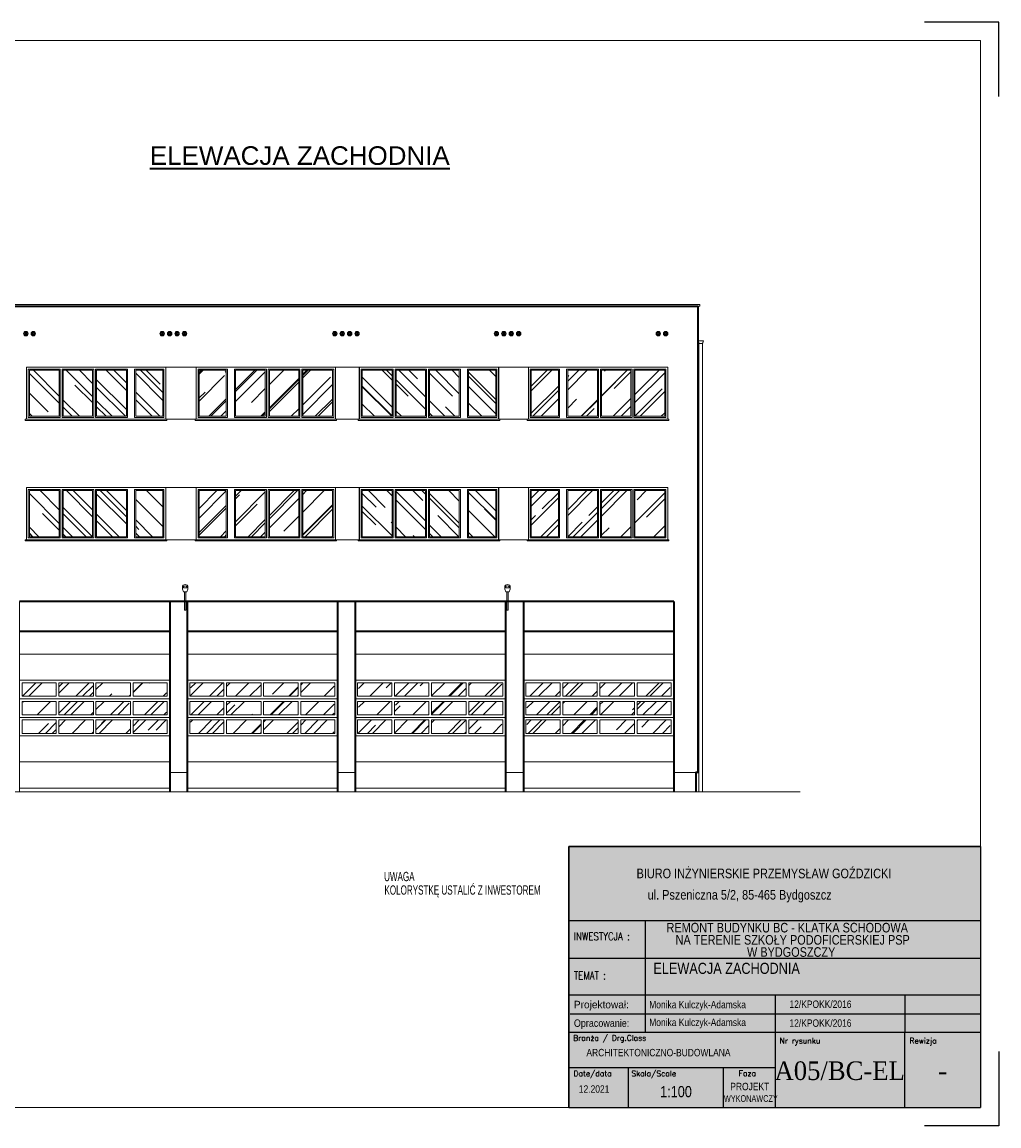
# Model space of a CAD drawing. Header units: millimetres. Extents: x -8040 to 8760, y -10081 to -7111.
# Tile 21 of 21: x 6131 to 8760, y -10081 to -7111. Entities that reach past the tile are written whole.
import ezdxf
from ezdxf.enums import TextEntityAlignment as Align

# ---------------------------------------------------------------- set-up
doc = ezdxf.new("R2010")
doc.units = ezdxf.units.MM
for name, color, linetype, lineweight in [('BA_txs', 2, 'Continuous', 18), ('M_Ramki do druku', 7, 'Continuous', 18), ('M_Ramki rysunków', 2, 'Continuous', 18), ('M_Teksty duże', 3, 'Continuous', 35), ('PG_SCHODY', 2, 'Continuous', 18), ('PG_SZRAF', 1, 'Continuous', 18), ('PG_WIDOKOWE_CIENKIE', 1, 'Continuous', 18), ('PG_ŚCIANY_SŁUPY', 4, 'Continuous', 35), ('Przekrojowa', 60, 'Continuous', 18), ('TABC', 1, 'Continuous', 18), ('TABELKA', 7, 'Continuous', 18)]:
    doc.layers.add(name, color=color, linetype=linetype, lineweight=lineweight)
doc.styles.add('BIKTS', font='bikromsw.shx', dxfattribs={"width": 0.85})
doc.styles.add('MCAD_TD', font='arial.ttf')
doc.styles.add('ROMANC', font='times.ttf', dxfattribs={"height": 20})
doc.styles.add('ROMANS', font='bikromsw.shx', dxfattribs={"width": 0.8})
doc.styles.add('SIMPLEX', font='SIMPLEX')
pattern_1 = [(45, (5984.445, -1816.78), (64.6578, 172.421), [1143, -152.4, 381, -76.2]), (45, (6029.17, -1718.18), (-125.544, 17.781), [228.6, -25.146, 457.2, -57.15]), (45, (5965.587, -1744.043), (244.0834, 316.2846), [609.6, -106.68, 304.8, -76.2])]

# ---------------------------------------------------------------- blocks, each defined once
blk = doc.blocks.new('brama poz')
at = {"layer": 'PG_SZRAF'}
h = blk.add_hatch(dxfattribs=at)
h.set_pattern_fill('AR-RROOF', color=256, scale=3, angle=45)
h.set_pattern_definition(pattern_1)
h.paths.add_polyline_path([(7579, -3965.5), (7489.5, -3965.5), (7489.5, -4001.5), (7579, -4001.5)])
h = blk.add_hatch(dxfattribs=at)
h.set_pattern_fill('AR-RROOF', color=256, scale=3, angle=45)
h.set_pattern_definition(pattern_1)
h.paths.add_polyline_path([(7679, -3965.5), (7586, -3965.5), (7586, -4001.5), (7679, -4001.5)])
h = blk.add_hatch(dxfattribs=at)
h.set_pattern_fill('AR-RROOF', color=256, scale=3, angle=45)
h.set_pattern_definition(pattern_1)
h.paths.add_polyline_path([(7779, -3965.5), (7686, -3965.5), (7686, -4001.5), (7779, -4001.5)])
h = blk.add_hatch(dxfattribs=at)
h.set_pattern_fill('AR-RROOF', color=256, scale=3, angle=45)
h.set_pattern_definition(pattern_1)
h.paths.add_polyline_path([(7875.5, -3965.5), (7786, -3965.5), (7786, -4001.5), (7875.5, -4001.5)])
h = blk.add_hatch(dxfattribs=at)
h.set_pattern_fill('AR-RROOF', color=256, scale=3, angle=45)
h.set_pattern_definition(pattern_1)
h.paths.add_polyline_path([(7579, -4015.5), (7489.5, -4015.5), (7489.5, -4051.5), (7579, -4051.5)])
h = blk.add_hatch(dxfattribs=at)
h.set_pattern_fill('AR-RROOF', color=256, scale=3, angle=45)
h.set_pattern_definition(pattern_1)
h.paths.add_polyline_path([(7679, -4015.5), (7586, -4015.5), (7586, -4051.5), (7679, -4051.5)])
h = blk.add_hatch(dxfattribs=at)
h.set_pattern_fill('AR-RROOF', color=256, scale=3, angle=45)
h.set_pattern_definition(pattern_1)
h.paths.add_polyline_path([(7779, -4015.5), (7686, -4015.5), (7686, -4051.5), (7779, -4051.5)])
h = blk.add_hatch(dxfattribs=at)
h.set_pattern_fill('AR-RROOF', color=256, scale=3, angle=45)
h.set_pattern_definition(pattern_1)
h.paths.add_polyline_path([(7875.5, -4015.5), (7786, -4015.5), (7786, -4051.5), (7875.5, -4051.5)])
h = blk.add_hatch(dxfattribs=at)
h.set_pattern_fill('AR-RROOF', color=256, scale=3, angle=45)
h.set_pattern_definition(pattern_1)
h.paths.add_polyline_path([(7579, -4065.5), (7489.5, -4065.5), (7489.5, -4101.5), (7579, -4101.5)])
h = blk.add_hatch(dxfattribs=at)
h.set_pattern_fill('AR-RROOF', color=256, scale=3, angle=45)
h.set_pattern_definition(pattern_1)
h.paths.add_polyline_path([(7679, -4065.5), (7586, -4065.5), (7586, -4101.5), (7679, -4101.5)])
h = blk.add_hatch(dxfattribs=at)
h.set_pattern_fill('AR-RROOF', color=256, scale=3, angle=45)
h.set_pattern_definition(pattern_1)
h.paths.add_polyline_path([(7779, -4065.5), (7686, -4065.5), (7686, -4101.5), (7779, -4101.5)])
h = blk.add_hatch(dxfattribs=at)
h.set_pattern_fill('AR-RROOF', color=256, scale=3, angle=45)
h.set_pattern_definition(pattern_1)
h.paths.add_polyline_path([(7875.5, -4065.5), (7786, -4065.5), (7786, -4101.5), (7875.5, -4101.5)])
for p, q in [((7480, -3958.5), (7885, -3958.5)), ((7487, -3965.5), (7579, -3965.5)), ((7487, -3965.5), (7487, -4001.5)), ((7579, -3965.5), (7579, -4001.5)), ((7586, -3965.5), (7679, -3965.5)), ((7586, -3965.5), (7586, -4001.5)), ((7679, -3965.5), (7679, -4001.5)), ((7686, -3965.5), (7779, -3965.5)), ((7686, -3965.5), (7686, -4001.5)), ((7779, -3965.5), (7779, -4001.5)), ((7786, -3965.5), (7878, -3965.5)), ((7786, -3965.5), (7786, -4001.5)), ((7878, -4001.5), (7878, -3965.5)), ((7480, -4008.5), (7885, -4008.5)), ((7487, -4001.5), (7579, -4001.5)), ((7586, -4001.5), (7679, -4001.5)), ((7686, -4001.5), (7779, -4001.5)), ((7786, -4001.5), (7878, -4001.5)), ((7487, -4015.5), (7579, -4015.5)), ((7487, -4015.5), (7487, -4051.5)), ((7579, -4015.5), (7579, -4051.5)), ((7586, -4015.5), (7679, -4015.5)), ((7586, -4015.5), (7586, -4051.5)), ((7679, -4015.5), (7679, -4051.5)), ((7686, -4015.5), (7779, -4015.5)), ((7686, -4015.5), (7686, -4051.5)), ((7779, -4015.5), (7779, -4051.5)), ((7786, -4015.5), (7878, -4015.5)), ((7786, -4015.5), (7786, -4051.5)), ((7878, -4051.5), (7878, -4015.5)), ((7480, -4058.5), (7885, -4058.5)), ((7487, -4051.5), (7579, -4051.5)), ((7487, -4065.5), (7579, -4065.5)), ((7487, -4065.5), (7487, -4101.5)), ((7579, -4065.5), (7579, -4101.5)), ((7586, -4051.5), (7679, -4051.5)), ((7586, -4065.5), (7679, -4065.5)), ((7586, -4065.5), (7586, -4101.5)), ((7679, -4065.5), (7679, -4101.5)), ((7686, -4051.5), (7779, -4051.5)), ((7686, -4065.5), (7779, -4065.5)), ((7686, -4065.5), (7686, -4101.5)), ((7779, -4065.5), (7779, -4101.5)), ((7786, -4051.5), (7878, -4051.5)), ((7786, -4065.5), (7878, -4065.5)), ((7786, -4065.5), (7786, -4101.5)), ((7878, -4101.5), (7878, -4065.5)), ((7480, -4108.5), (7885, -4108.5)), ((7487, -4101.5), (7579, -4101.5)), ((7586, -4101.5), (7679, -4101.5)), ((7586, -4101.5), (7679, -4101.5)), ((7686, -4101.5), (7779, -4101.5)), ((7786, -4101.5), (7878, -4101.5)), ((7480, -4178.5), (7885, -4178.5))]:
    blk.add_line(p, q, dxfattribs=at)
at = {"layer": 'PG_WIDOKOWE_CIENKIE'}
for p, q in [((7885, -3828.5), (7480, -3828.5)), ((7480, -3888.5), (7885, -3888.5)), ((7480, -4248.5), (7885, -4248.5))]:
    blk.add_line(p, q, dxfattribs=at)
blk.add_lwpolyline([(7480, -4258.5), (7885, -4258.5), (7885, -3746.5), (7480, -3746.5)], close=True, dxfattribs=at)
blk.add_lwpolyline([(7885, -3771.5), (7885, -4258.5)], dxfattribs=at)
blk = doc.blocks.new('OKNO_375x140')
at = {"layer": 'PG_SZRAF'}
h = blk.add_hatch(dxfattribs=at)
h.set_pattern_fill('AR-RROOF', color=256, scale=3, angle=45)
h.set_pattern_definition([(45, (5082.105, -4043.91), (64.6578, 172.4209), [1143, -152.4, 381, -76.2]), (45, (5126.83, -3945.31), (-125.544, 17.781), [228.6, -25.146, 457.2, -57.15]), (45, (5063.247, -3971.174), (244.08336, 316.2846), [609.6, -106.68, 304.8, -76.2])])
h.paths.add_polyline_path([(7780.5, -8047.7), (7860.5, -8047.7), (7860.5, -8171.7), (7780.5, -8171.7)])
h.paths.add_polyline_path([(7769.5, -8171.7), (7690.5, -8171.7), (7690.5, -8047.7), (7769.5, -8047.7)])
h.paths.add_polyline_path([(7679.5, -8171.7), (7599.5, -8171.7), (7599.5, -8047.7), (7679.5, -8047.7)])
h.paths.add_polyline_path([(7574.5, -8171.7), (7501.5, -8171.7), (7501.5, -8047.7), (7574.5, -8047.7)])
at = {"layer": 'PG_WIDOKOWE_CIENKIE'}
for p, q in [((7868.5, -8039.7), (7493.5, -8039.7)), ((7493.5, -8039.7), (7493.5, -8179.7)), ((7577.5, -8044.7), (7498.5, -8044.7)), ((7498.5, -8044.7), (7498.5, -8174.7)), ((7574.5, -8047.7), (7501.5, -8047.7)), ((7501.5, -8047.7), (7501.5, -8171.7)), ((7574.5, -8171.7), (7574.5, -8047.7)), ((7577.5, -8174.7), (7577.5, -8044.7)), ((7682.5, -8044.7), (7596.5, -8044.7)), ((7596.5, -8174.7), (7596.5, -8044.7)), ((7679.5, -8047.7), (7599.5, -8047.7)), ((7599.5, -8171.7), (7599.5, -8047.7)), ((7679.5, -8171.7), (7679.5, -8047.7)), ((7682.5, -8174.7), (7682.5, -8044.7)), ((7772.5, -8044.7), (7687.5, -8044.7)), ((7687.5, -8174.7), (7687.5, -8044.7)), ((7769.5, -8047.7), (7690.5, -8047.7)), ((7690.5, -8171.7), (7690.5, -8047.7)), ((7769.5, -8171.7), (7769.5, -8047.7)), ((7772.5, -8174.7), (7772.5, -8044.7)), ((7777.5, -8174.7), (7777.5, -8044.7)), ((7780.5, -8171.7), (7780.5, -8047.7)), ((7860.5, -8047.7), (7780.5, -8047.7)), ((7860.5, -8171.7), (7860.5, -8047.7)), ((7863.5, -8174.7), (7863.5, -8044.7)), ((7868.5, -8179.7), (7868.5, -8039.7)), ((7493.5, -8179.7), (7868.5, -8179.7)), ((7498.5, -8174.7), (7577.5, -8174.7)), ((7501.5, -8171.7), (7574.5, -8171.7)), ((7596.5, -8174.7), (7682.5, -8174.7)), ((7599.5, -8171.7), (7679.5, -8171.7)), ((7687.5, -8174.7), (7772.5, -8174.7)), ((7690.5, -8171.7), (7769.5, -8171.7)), ((7777.5, -8174.7), (7863.5, -8174.7)), ((7780.5, -8171.7), (7860.5, -8171.7))]:
    blk.add_line(p, q, dxfattribs=at)
blk.add_lwpolyline([(7777.5, -8044.7), (7863.5, -8044.7)], dxfattribs=at)
blk.add_lwpolyline([(7490.5, -8179.7), (7490.5, -8182.7), (7871.5, -8182.7), (7871.5, -8179.7)], close=True, dxfattribs=at)
blk = doc.blocks.new('Znacznik_narozny')
at = {"layer": 'M_Ramki do druku', "lineweight": -2}
blk.add_lwpolyline([(0, -20), (0, 0), (20, 0)], dxfattribs=at)
blk = doc.blocks.new('A$C38c5ed0e')
at = {"true_color": 0xffffff}
h = blk.add_hatch(color=7, dxfattribs=at)
h.dxf.hatch_style = 1
h.paths.add_polyline_path([(1107.2, 702), (0, 702), (0, 0), (1107.2, 0)])
at = {"layer": 'Przekrojowa', "color": 18, "lineweight": 30, "true_color": 0x000000}
for p, q in [((0, 0), (0, 702)), ((0, 702), (1107.2, 702))]:
    blk.add_line(p, q, dxfattribs=at)
blk = doc.blocks.new('TAB-SP')
at = {"color": 18, "true_color": 0x000000}
for p, q in [((-5536, 0), (-5536, 3510)), ((-5536, 3510), (0, 3510)), ((0, 3510), (0, 0)), ((-4506, 2008), (-4506, 2508)), ((-5536, 2008), (0, 2008)), ((-4506, 1014), (-4506, 2025)), ((-2760, 1508), (-2760, 531)), ((-1014, 1508), (-1014, 1008)), ((-5520, 1258), (0, 1258)), ((0, 1008), (-5536, 1008)), ((-4506, 1008), (-4506, 1014)), ((-1014, 0), (-1014, 1008)), ((-5536, 0), (0, 0))]:
    blk.add_line(p, q, dxfattribs=at)
at = {"color": 18, "linetype": 'Continuous', "true_color": 0x000000}
for p, q in [((0, 2508), (-5536, 2508)), ((0, 1508), (-5536, 1508)), ((-2760, 531), (-5536, 531)), ((-4733, 0), (-4733, 531)), ((-3457, 0), (-3457, 531)), ((-2760, 531), (-2760, 0))]:
    blk.add_line(p, q, dxfattribs=at)
at = {"color": 18, "true_color": 0x000000, "style": 'ROMANS'}
for s, width, p, p2 in [('Projektował: ', 0.750949, (-5470, 1333), (-4691, 1333)), ('Opracowanie: ', 0.711769, (-5470, 1083), (-4691, 1083))]:
    blk.add_text(s, height=100, dxfattribs=dict(at, width=width)).set_placement(p, p2, align=Align.FIT)
at = {"color": 18, "true_color": 0x000000, "style": 'BIKTS', "width": 0.85}
for tag, p, height in [('TEMAT1', (-4383, 1811), 150), ('TEMAT2', (-4383, 1591), 150), ('PROJEKTOWAł1', (-4383, 1336), 100), ('UPR.NR1', (-2569, 1341), 100), ('PROJEKTOWAŁ2', (-4383, 1086), 100), ('UPR.NR2', (-2569, 1091), 100), ('BRANżA', (-4783, 686), 100), ('FAZA', (-3199, 242), 100), ('DATA', (-5403, 196), 100), ('SKALA', (-4363, 136), 150), ('UPR.NR4', (-3378, 73), 100)]:
    blk.add_attdef(tag, p, '', height=height, dxfattribs=at)
at = {"color": 18, "true_color": 0x000000, "style": 'ROMANC'}
for tag, p in [('NR', (-2075, 368)), ('REWIZJA', (-508, 368))]:
    blk.add_attdef(tag, text='', height=250, dxfattribs=at).set_placement(p, align=Align.CENTER)
at = {"layer": 'TABC', "color": 18, "linetype": 'Continuous', "true_color": 0x000000, "style": 'SIMPLEX'}
for s, p in [('Branża / Drg.Class', (-5478, 896)), ('Nr rysunku', (-2700, 859)), ('Rewizja', (-954, 859)), ('Date/data', (-5475, 418)), ('Skala/Scale', (-4696, 418)), ('Faza', (-3252, 421))]:
    blk.add_text(s, height=74.6, dxfattribs=at).set_placement(p)
at = {"layer": 'TABELKA', "color": 18, "true_color": 0x000000}
for s, height, style, width, p in [('BIURO INŻYNIERSKIE PRZEMYSŁAW GOŹDZICKI', 128.93, 'BIKTS', 0.85, (-4626, 3082)), ('ul. Pszeniczna 5/2, 85-465 Bydgoszcz', 128.93, 'BIKTS', 0.85, (-4477, 2795)), ('REMONT BUDYNKU BC - KLATKA SCHODOWA ', 128.93, 'BIKTS', 0.85, (-4223, 2353)), ('INWESTYCJA :', 105.6, 'SIMPLEX', 0.8, (-5470, 2248)), ('NA TERENIE SZKOŁY PODOFICERSKIEJ PSP ', 128.93, 'BIKTS', 0.85, (-4101, 2189)), ('TEMAT :', 105.6, 'SIMPLEX', 0.8, (-5470, 1721))]:
    blk.add_text(s, height=height, dxfattribs=dict(at, style=style, width=width)).set_placement(p)
at = {"layer": 'TABELKA', "color": 18, "true_color": 0x000000, "insert": (-3140, 2154), "char_height": 128.93, "width": 1530.26, "attachment_point": 1, "style": 'BIKTS'}
blk.add_mtext('W BYDGOSZCZY', dxfattribs=at)

msp = doc.modelspace()

# ---------------------------------------------------------------- hatches: boundary and pattern name
at = {"layer": 'PG_SZRAF', "true_color": 0x000000}
h = msp.add_hatch(dxfattribs=at)
h.set_pattern_fill('ANSI37', color=18, angle=45)
h.set_pattern_definition([(90, (5079.4453, -4037.9136), (-3.175, 0), []), (180, (5079.4453, -4037.9136), (-2e-16, -3.175), [])])
h.paths.add_polyline_path([(6135, -7949.3, 1), (6147, -7949.3, 1)])
h = msp.add_hatch(dxfattribs=at)
h.set_pattern_fill('ANSI37', color=18, angle=45)
h.set_pattern_definition([(90, (5099.4453, -4037.9136), (-3.175, 0), []), (180, (5099.4453, -4037.9136), (-2e-16, -3.175), [])])
h.paths.add_polyline_path([(6155, -7949.3, 1), (6167, -7949.3, 1)])
h = msp.add_hatch(dxfattribs=at)
h.set_pattern_fill('ANSI37', color=18, angle=45)
h.set_pattern_definition([(90, (5446.476, -4037.9136), (-3.175, 0), []), (180, (5446.476, -4037.9136), (-2e-16, -3.175), [])])
h.paths.add_polyline_path([(6502, -7949.3, 1), (6514, -7949.3, 1)])
h = msp.add_hatch(dxfattribs=at)
h.set_pattern_fill('ANSI37', color=18, angle=45)
h.set_pattern_definition([(90, (5466.476, -4037.9136), (-3.175, 0), []), (180, (5466.476, -4037.9136), (-2e-16, -3.175), [])])
h.paths.add_polyline_path([(6522, -7949.3, 1), (6534, -7949.3, 1)])
h = msp.add_hatch(dxfattribs=at)
h.set_pattern_fill('ANSI37', color=18, angle=45)
h.set_pattern_definition([(90, (5486.476, -4037.9136), (-3.175, 0), []), (180, (5486.476, -4037.9136), (-2e-16, -3.175), [])])
h.paths.add_polyline_path([(6542, -7949.3, 1), (6554, -7949.3, 1)])
h = msp.add_hatch(dxfattribs=at)
h.set_pattern_fill('ANSI37', color=18, angle=45)
h.set_pattern_definition([(90, (5506.476, -4037.9136), (-3.175, 0), []), (180, (5506.476, -4037.9136), (-2e-16, -3.175), [])])
h.paths.add_polyline_path([(6562, -7949.3, 1), (6574, -7949.3, 1)])
h = msp.add_hatch(dxfattribs=at)
h.set_pattern_fill('ANSI37', color=18, angle=45)
h.set_pattern_definition([(90, (5910.976, -4037.9136), (-3.175, 0), []), (180, (5910.976, -4037.9136), (-2e-16, -3.175), [])])
h.paths.add_polyline_path([(6966.5, -7949.3, 1), (6978.5, -7949.3, 1)])
h = msp.add_hatch(dxfattribs=at)
h.set_pattern_fill('ANSI37', color=18, angle=45)
h.set_pattern_definition([(90, (5930.976, -4037.9136), (-3.175, 0), []), (180, (5930.976, -4037.9136), (-2e-16, -3.175), [])])
h.paths.add_polyline_path([(6986.5, -7949.3, 1), (6998.5, -7949.3, 1)])
h = msp.add_hatch(dxfattribs=at)
h.set_pattern_fill('ANSI37', color=18, angle=45)
h.set_pattern_definition([(90, (5950.976, -4037.9136), (-3.175, 0), []), (180, (5950.976, -4037.9136), (-2e-16, -3.175), [])])
h.paths.add_polyline_path([(7006.5, -7949.3, 1), (7018.5, -7949.3, 1)])
h = msp.add_hatch(dxfattribs=at)
h.set_pattern_fill('ANSI37', color=18, angle=45)
h.set_pattern_definition([(90, (5970.976, -4037.9136), (-3.175, 0), []), (180, (5970.976, -4037.9136), (-2e-16, -3.175), [])])
h.paths.add_polyline_path([(7026.5, -7949.3, 1), (7038.5, -7949.3, 1)])
h = msp.add_hatch(dxfattribs=at)
h.set_pattern_fill('ANSI37', color=18, angle=45)
h.set_pattern_definition([(90, (6345.976, -4037.9136), (-3.175, 0), []), (180, (6345.976, -4037.9136), (-2e-16, -3.175), [])])
h.paths.add_polyline_path([(7401.5, -7949.3, 1), (7413.5, -7949.3, 1)])
h = msp.add_hatch(dxfattribs=at)
h.set_pattern_fill('ANSI37', color=18, angle=45)
h.set_pattern_definition([(90, (6365.976, -4037.9136), (-3.175, 0), []), (180, (6365.976, -4037.9136), (-2e-16, -3.175), [])])
h.paths.add_polyline_path([(7421.5, -7949.3, 1), (7433.5, -7949.3, 1)])
h = msp.add_hatch(dxfattribs=at)
h.set_pattern_fill('ANSI37', color=18, angle=45)
h.set_pattern_definition([(90, (6385.976, -4037.9136), (-3.175, 0), []), (180, (6385.976, -4037.9136), (-2e-16, -3.175), [])])
h.paths.add_polyline_path([(7441.5, -7949.3, 1), (7453.5, -7949.3, 1)])
h = msp.add_hatch(dxfattribs=at)
h.set_pattern_fill('ANSI37', color=18, angle=45)
h.set_pattern_definition([(90, (6405.976, -4037.9136), (-3.175, 0), []), (180, (6405.976, -4037.9136), (-2e-16, -3.175), [])])
h.paths.add_polyline_path([(7461.5, -7949.3, 1), (7473.5, -7949.3, 1)])
h = msp.add_hatch(dxfattribs=at)
h.set_pattern_fill('ANSI37', color=18, angle=45)
h.set_pattern_definition([(90, (6781.5068, -4037.9136), (-3.175, 0), []), (180, (6781.5068, -4037.9136), (-2e-16, -3.175), [])])
h.paths.add_polyline_path([(7837.1, -7949.3, 1), (7849.1, -7949.3, 1)])
h = msp.add_hatch(dxfattribs=at)
h.set_pattern_fill('ANSI37', color=18, angle=45)
h.set_pattern_definition([(90, (6801.5068, -4037.9136), (-3.175, 0), []), (180, (6801.5068, -4037.9136), (-2e-16, -3.175), [])])
h.paths.add_polyline_path([(7857.1, -7949.3, 1), (7869.1, -7949.3, 1)])

# ---------------------------------------------------------------- linework, layer by layer
at = {"layer": 'M_Ramki rysunków', "color": 18, "true_color": 0x000000}
msp.add_lwpolyline([(4860, -10031), (4860, -7161), (8710, -7161), (8710, -10031)], close=True, dxfattribs=at)
at = {"layer": 'PG_SCHODY', "color": 18, "true_color": 0x000000}
msp.add_lwpolyline([(5415, -9181.7), (8225.3, -9181.7)], dxfattribs=at)
at = {"layer": 'PG_WIDOKOWE_CIENKIE', "color": 18, "true_color": 0x000000}
for p, q in [((7186.7, -7870.7), (7896, -7870.7)), ((7186.7, -7875.7), (7896, -7875.7)), ((7950, -7968.6), (7965, -7968.6)), ((7952.5, -7974.2), (7952.5, -9181.7)), ((7962.5, -7974.2), (7962.5, -9181.7)), ((6562.7, -8637.1), (6562.3, -8631.8)), ((6565.3, -8633), (6564.8, -8631.2)), ((6565.3, -8633), (6573.7, -8633)), ((6573.7, -8633), (6574.8, -8631.2)), ((6576.9, -8637.1), (6577.2, -8631.8)), ((7430.2, -8637.1), (7429.9, -8631.8)), ((7433.4, -8633), (7432.3, -8631.2)), ((7441.8, -8633), (7433.4, -8633)), ((7441.8, -8633), (7442.3, -8631.2)), ((7444.4, -8637.1), (7444.8, -8631.8)), ((6565.3, -8643.9), (6574.2, -8643.9)), ((6567.7, -8643.9), (6567.7, -8693.2)), ((6571.8, -8643.9), (6571.8, -8693.2)), ((7441.8, -8643.9), (7432.9, -8643.9)), ((7435.3, -8643.9), (7435.3, -8693.2)), ((7439.4, -8643.9), (7439.4, -8693.2)), ((6567.7, -8693.2), (6571.8, -8693.2)), ((7439.4, -8693.2), (7435.3, -8693.2)), ((6123.8, -8748.7), (6528.8, -8748.7)), ((6575, -8748.7), (6980, -8748.7)), ((7027, -8748.7), (7432, -8748.7)), ((7480, -8748.7), (7885, -8748.7)), ((7485, -8751.7), (7885, -8751.7)), ((6575, -9129.7), (6528.8, -9129.7)), ((7027, -9129.7), (6980, -9129.7)), ((7480, -9129.7), (7432, -9129.7)), ((7950, -9129.7), (7885, -9129.7))]:
    msp.add_line(p, q, dxfattribs=at)
for points in [[(7955, -7870.7), (6038.5, -7870.7)], [(7955, -7875.7), (6038.5, -7875.7)], [(6565.3, -8643.9), (6562.7, -8637.1)], [(6574.2, -8643.9), (6576.9, -8637.1)], [(7432.9, -8643.9), (7430.2, -8637.1)], [(7441.8, -8643.9), (7444.4, -8637.1)]]:
    msp.add_lwpolyline(points, dxfattribs=at)
for points in [[(6038.5, -7870.7), (7955, -7870.7), (7955, -7875.7), (6038.5, -7875.7)], [(6517.5, -8039.7), (6599.5, -8039.7), (6599.5, -8179.7), (6517.5, -8179.7)], [(6974.5, -8039.7), (7038.5, -8039.7), (7038.5, -8179.7), (6974.5, -8179.7)], [(7413.5, -8039.7), (7493.5, -8039.7), (7493.5, -8179.7), (7413.5, -8179.7)], [(6517.5, -8363.7), (6599.5, -8363.7), (6599.5, -8503.7), (6517.5, -8503.7)], [(6974.5, -8363.7), (7038.5, -8363.7), (7038.5, -8503.7), (6974.5, -8503.7)], [(7413.5, -8363.7), (7493.5, -8363.7), (7493.5, -8503.7), (7413.5, -8503.7)]]:
    msp.add_lwpolyline(points, close=True, dxfattribs=at)
for centre in [(6141, -7949.3), (6161, -7949.3), (6508, -7949.3), (6528, -7949.3), (6548, -7949.3), (6568, -7949.3), (6972.5, -7949.3), (6992.5, -7949.3), (7012.5, -7949.3), (7032.5, -7949.3), (7407.5, -7949.3), (7427.5, -7949.3), (7447.5, -7949.3), (7467.5, -7949.3), (7843.1, -7949.3), (7863.1, -7949.3)]:
    msp.add_circle(centre, 6, dxfattribs=at)
for centre, radius, start, end in [((7957.5, -7968.6), 7.5, 180, 0), ((6569.8, -8631.7), 7.45, 0.528, 180.5107), ((6569.8, -8632.8), 5.26, 17.7402, 162.2598), ((7437.3, -8631.7), 7.45, 359.4893, 179.472), ((7437.3, -8632.8), 5.26, 17.7402, 162.2598)]:
    msp.add_arc(centre, radius, start, end, dxfattribs=at)
at = {"layer": 'PG_ŚCIANY_SŁUPY', "color": 18, "true_color": 0x000000}
for points in [[(6043.5, -7875.7), (7950, -7875.7)], [(7950, -7875.7), (7950, -9129.7), (7944.5, -9129.7), (7944.5, -9181.7)], [(7885, -8669.7), (6123.8, -8669.7)], [(6528.8, -8669.7), (6528.8, -9181.7)], [(6575, -8669.7), (6575, -9181.7)], [(6980, -8669.7), (6980, -9181.7)], [(7027, -8669.7), (7027, -9181.7)], [(7432, -8669.7), (7432, -9181.7)], [(7480, -8669.7), (7480, -9181.7)], [(7885, -8669.7), (7885, -9181.7)]]:
    msp.add_lwpolyline(points, dxfattribs=at)

# ---------------------------------------------------------------- block references
at = {"color": 18, "true_color": 0x000000, "xscale": -1}
for p in [(14011.1, 0), (14907.1, 0), (14011.1, -324), (14907.1, -324)]:
    msp.add_blockref('OKNO_375x140', p, dxfattribs=at)
at = {"color": 18, "true_color": 0x000000}
for p in [(-894, 0), (0, 0), (-894, -324), (0, -324)]:
    msp.add_blockref('OKNO_375x140', p, dxfattribs=at)
ref = msp.add_blockref('TAB-SP', (8710, -10031), dxfattribs=dict(at, xscale=0.1999999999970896, yscale=0.1999999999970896, zscale=0.1999999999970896))
ref.add_attrib('TEMAT1', 'ELEWACJA ZACHODNIA', (7830.1, -9672), dxfattribs={"color": 250, "height": 30, "style": 'BIKTS', "width": 0.85})
ref.add_attrib('PROJEKTOWAł1', 'Monika Kulczyk-Adamska', (7818.8, -9812.3), dxfattribs={"color": 250, "height": 20, "style": 'BIKTS', "width": 0.85})
ref.add_attrib('UPR.NR1', '12/KPOKK/2016', (8196.3, -9814.3), dxfattribs={"color": 250, "height": 20, "style": 'BIKTS', "width": 0.85})
ref.add_attrib('PROJEKTOWAł2', 'Monika Kulczyk-Adamska', (7818.8, -9764.5), dxfattribs={"color": 250, "height": 20, "style": 'BIKTS', "width": 0.85})
ref.add_attrib('UPR.NR2', '12/KPOKK/2016', (8196.3, -9763.5), dxfattribs={"color": 250, "height": 20, "style": 'BIKTS', "width": 0.85})
ref.add_attrib('UPR.NR4', 'WYKONAWCZY', (8019.8, -10016.3), dxfattribs={"color": 250, "height": 18, "style": 'BIKTS', "width": 0.75})
ref.add_attrib('BRANżA', 'ARCHITEKTONICZNO-BUDOWLANA', (7649.8, -9893.7), dxfattribs={"color": 250, "height": 20, "style": 'BIKTS', "width": 0.85})
ref.add_attrib('DATA', '12.2021', (7629.4, -9991.7), dxfattribs={"color": 250, "height": 20, "style": 'BIKTS', "width": 0.85})
ref.add_attrib('SKALA', '1:100', (7848.2, -10003.7), dxfattribs={"color": 250, "height": 30, "style": 'BIKTS', "width": 0.85})
ref.add_attrib('FAZA', 'PROJEKT ', (8037, -9984.9), dxfattribs={"color": 250, "height": 20, "style": 'BIKTS', "width": 0.85})
ref.add_attrib('NR', 'A05/BC-EL', dxfattribs={"color": 250, "height": 50, "style": 'ROMANC', "width": 0.95}).set_placement((8331.4, -9957.4), align=Align.CENTER)
ref.add_attrib('REWIZJA', '-', dxfattribs={"color": 250, "height": 50, "style": 'ROMANC'}).set_placement((8608.3, -9957.4), align=Align.CENTER)
at = {"layer": 'M_Ramki do druku', "color": 18, "lineweight": -2, "true_color": 0x000000, "xscale": -10, "yscale": 10, "zscale": 10}
msp.add_blockref('Znacznik_narozny', (8760, -7111), dxfattribs=at)
at = {"layer": 'M_Ramki do druku', "color": 18, "lineweight": -2, "true_color": 0x000000, "xscale": 10, "yscale": 10, "zscale": 10, "rotation": 180}
msp.add_blockref('Znacznik_narozny', (8760, -10081), dxfattribs=at)
at = {"layer": 'PG_WIDOKOWE_CIENKIE', "color": 18, "lineweight": 30, "true_color": 0x000000}
msp.add_blockref('A$C38c5ed0e', (7602.8, -10031), dxfattribs=at)
at = {"layer": 'PG_ŚCIANY_SŁUPY', "color": 18, "true_color": 0x000000}
for p in [(-1356.2, -4923.3), (-905, -4923.3), (-453, -4923.3), (0, -4923.3)]:
    msp.add_blockref('brama poz', p, dxfattribs=at)

# ---------------------------------------------------------------- texts
at = {"layer": 'BA_txs', "color": 18, "true_color": 0x000000, "style": 'BIKTS', "width": 0.65}
for s, p in [('UWAGA', (7105.2, -9422.4)), ('KOLORYSTKĘ USTALIĆ Z INWESTOREM', (7106.2, -9458.8))]:
    msp.add_text(s, height=25, dxfattribs=at).set_placement(p)
at = {"layer": 'M_Teksty duże', "color": 18, "true_color": 0x000000, "style": 'MCAD_TD'}
msp.add_text('%%UELEWACJA ZACHODNIA', height=50, dxfattribs=at).set_placement((6474.7, -7495.2))

doc.saveas('drawing.dxf')
